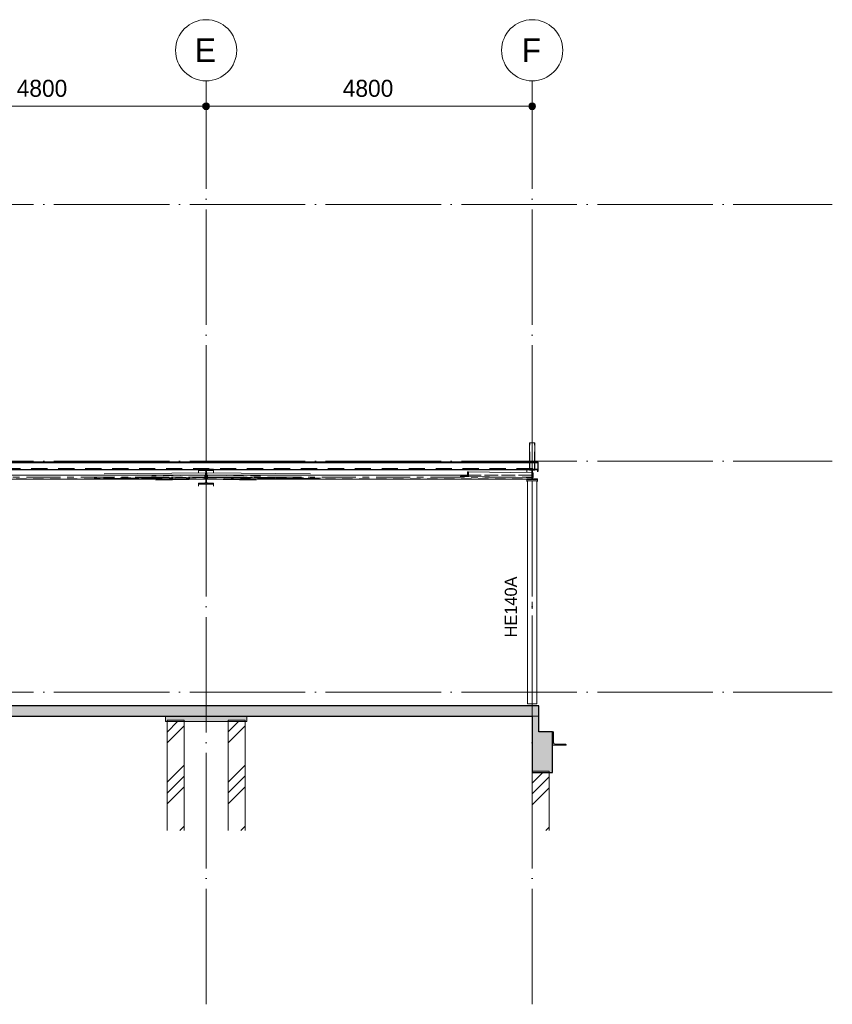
# Model space of a CAD drawing. Header units: millimetres. Extents: x -1359 to 538036, y -4592 to 9900.
# Tile 9 of 43: x 122234 to 134196, y -4592 to 9900. Entities that reach past the tile are written whole.
import ezdxf

# ---------------------------------------------------------------- set-up
doc = ezdxf.new("R2010")
doc.units = ezdxf.units.MM
for name, pattern in [('Overhead', [396.875, 238.125, -158.75]), ('WSP_hartlijn', [800, 500, -100, 100, -100]), ('WSP_hhidden', [250, 150, -100]), ('WSP_stramienlijn', [2000, 1700, -150, 0, -150])]:
    doc.linetypes.add(name, pattern=pattern)
for name, color, linetype, lineweight in [('00_algemeen - 0_18mm', 1, 'Continuous', 13), ('00_algemeen - hartlijn', 7, 'WSP_hartlijn', 13), ('00_algemeen - hhidden - 0_13mm', 7, 'WSP_hhidden', 13), ('00_algemeen - overhead', 7, 'Overhead', 13), ('00_maatvoering', 8, 'Continuous', 13), ('00_maatvoering-100', 8, 'Continuous', 13), ('07_stramien', 4, 'Continuous', 13), ('07_stramien - levels', 7, 'Continuous', 13), ('16_funderingsconstructies', 2, 'Continuous', 18), ('16_funderingsconstructies - voeten en balken -cut-', 3, 'Continuous', 25), ('17_paalfunderingen - prefab', 2, 'Continuous', 18), ('23_vloeren', 2, 'Continuous', 18), ('23_vloeren - hatch', 1, 'Continuous', 18), ('23_vloeren -cut-', 3, 'Continuous', 25), ('28_hoofddraagconstructies - kolommen en liggers', 1, 'Continuous', 13), ('28_hoofddraagconstructies - kolommen en liggers - staal', 1, 'Continuous', 13), ('28_hoofddraagconstructies - kolommen en liggers - staal -cut-', 2, 'Continuous', 13), ('28_hoofddraagconstructies - tags', 7, 'Continuous', 18)]:
    doc.layers.add(name, color=color, linetype=linetype, lineweight=lineweight)
doc.layers.add('16_funderingsconstructies - voeten en balken', color=2, linetype='Continuous')
doc.styles.add('Revittext', font='txt', dxfattribs={"height": 250})
doc.styles.add('Revittext_1', font='txt', dxfattribs={"height": 180})
doc.styles.add('Revittext_2', font='txt', dxfattribs={"height": 350})
doc.dimstyles.new('WSP_25_-_transparant', dxfattribs={"dimscale": 304.8, "dimtxt": 252.223969, "dimasz": 1.312336, "dimexe": 0.656168, "dimexo": 0.0625, "dimgap": 0.213255, "dimtad": 1, "dimdec": 0, "dimzin": 0, "dimdsep": 46, "dimtxsty": 'Revittext', "dimblk1": 'DOTSMALL', "dimblk2": 'DOTSMALL', "dimsah": 1, "dimcen": 0.09, "dimdle": 0.656168, "dimazin": 0, "dimtfac": 1, "dimtdec": 4, "dimtix": 1, "dimtmove": 0, "dimatfit": 3, "dimfxl": 0.656168, "dimfxlon": 1, "dimtvp": 1, "dimtolj": 1, "dimtzin": 0, "dimarcsym": 2})
pattern_1 = [(45, (9142.7, 0), (-449.013, 449.013), []), (45, (9301.45, 0), (0, 898.026), []), (45, (8983.95, 0), (0, 898.026), [])]

# ---------------------------------------------------------------- blocks, each defined once
blk = doc.blocks.new('28_WSP_SC_staal - HE v21-0 - HE140A - S235-1325940-as 6')
at = {"layer": '00_algemeen - hartlijn'}
blk.add_line((29000, -170), (29000, 3115), dxfattribs=at)
blk = doc.blocks.new('17_WSP_FD_prefab - fundatiepaal v18-0 - 250x250-V31-as 6')
at = {"layer": '16_funderingsconstructies', "lineweight": 13}
h = blk.add_hatch(dxfattribs=at)
h.set_pattern_fill('FP_1', color=50, style=0, pattern_type=2)
h.set_pattern_definition(pattern_1)
h.paths.add_polyline_path([(24775, -2034), (24775, -430), (24525, -430), (24525, -2034)])
at = {"layer": '16_funderingsconstructies', "color": 135, "lineweight": 13}
for p, q in [((24525, -430), (24525, -410)), ((24775, -410), (24525, -410)), ((24775, -410), (24775, -430))]:
    blk.add_line(p, q, dxfattribs=at)
at = {"layer": '17_paalfunderingen - prefab', "color": 55}
for p, q in [((24525, -2034), (24525, -430)), ((24775, -430), (24775, -2034))]:
    blk.add_line(p, q, dxfattribs=at)
blk = doc.blocks.new('17_WSP_FD_prefab - fundatiepaal v18-0 - 250x250-V32-as 6')
at = {"layer": '16_funderingsconstructies', "lineweight": 13}
h = blk.add_hatch(dxfattribs=at)
h.set_pattern_fill('FP_1', color=50, style=0, pattern_type=2)
h.set_pattern_definition(pattern_1)
h.paths.add_polyline_path([(23875, -2034), (23875, -430), (23625, -430), (23625, -2034)])
at = {"layer": '16_funderingsconstructies', "color": 135, "lineweight": 13}
for p, q in [((23625, -430), (23625, -410)), ((23875, -410), (23625, -410)), ((23875, -410), (23875, -430))]:
    blk.add_line(p, q, dxfattribs=at)
at = {"layer": '17_paalfunderingen - prefab', "color": 55}
for p, q in [((23625, -2034), (23625, -430)), ((23875, -430), (23875, -2034))]:
    blk.add_line(p, q, dxfattribs=at)
blk = doc.blocks.new('17_WSP_FD_prefab - fundatiepaal v18-0 - 250x250-V34-as 6')
at = {"layer": '16_funderingsconstructies', "lineweight": 13}
h = blk.add_hatch(dxfattribs=at)
h.set_pattern_fill('FP_1', color=50, style=0, pattern_type=2)
h.set_pattern_definition(pattern_1)
h.paths.add_polyline_path([(29100, -2034), (29250, -2034), (29250, -1180), (29000, -1180), (29000, -2034)])
at = {"layer": '16_funderingsconstructies', "color": 135, "lineweight": 13}
for q in [(29000, -1160), (29250, -1180)]:
    blk.add_line((29250, -1160), q, dxfattribs=at)
at = {"layer": '17_paalfunderingen - prefab', "color": 55}
for p, q in [((29000, -2034), (29000, -1180)), ((29250, -1180), (29250, -2034))]:
    blk.add_line(p, q, dxfattribs=at)
blk = doc.blocks.new('28_WSP_SF_staal - RHS v18-0 - SHSC 60x60x4 - S275-1328984-as 6')
at = {"layer": '00_algemeen - hartlijn'}
for p, q in [((19404, 3168), (19407, 3168)), ((19954, 3168), (24152, 3168)), ((24185, 3168), (24195, 3168))]:
    blk.add_line(p, q, dxfattribs=at)
at = {"layer": '00_algemeen - hhidden - 0_13mm'}
for p, q in [((19404, 3194), (19408, 3194)), ((20379, 3194), (24195, 3194)), ((19404, 3142), (24195, 3142))]:
    blk.add_line(p, q, dxfattribs=at)
at = {"layer": '28_hoofddraagconstructies - kolommen en liggers', "linetype": 'WSP_hhidden'}
for p, q in [((19404, 3198), (19400, 3198)), ((19400, 3190), (19400, 3198)), ((19400, 3194), (19404, 3194)), ((19400, 3146), (19400, 3190)), ((20379, 3198), (19408, 3198)), ((19408, 3194), (20379, 3194)), ((24200, 3198), (24195, 3198)), ((24195, 3194), (24200, 3194)), ((24200, 3198), (24200, 3190)), ((24200, 3190), (24200, 3146)), ((19400, 3168), (19404, 3168)), ((19400, 3138), (19400, 3146)), ((19400, 3142), (19404, 3142)), ((19400, 3138), (19404, 3138)), ((19407, 3168), (19832, 3168)), ((19837, 3168), (19948, 3168)), ((24152, 3168), (24185, 3168)), ((24195, 3168), (24199, 3168)), ((24195, 3142), (24200, 3142)), ((24195, 3138), (24200, 3138)), ((24200, 3146), (24200, 3138))]:
    blk.add_line(p, q, dxfattribs=at)
at = {"layer": '28_hoofddraagconstructies - kolommen en liggers - staal'}
for p, q in [((19408, 3198), (19404, 3198)), ((24169, 3198), (20379, 3198)), ((24195, 3198), (24171, 3198)), ((19404, 3138), (24195, 3138))]:
    blk.add_line(p, q, dxfattribs=at)
blk = doc.blocks.new('28_WSP_SF_staal - RHS v18-0 - SHSC 60x60x4 - S275-V37-as 6')
at = {"layer": '00_algemeen - hartlijn'}
blk.add_line((24302, 3168), (28479, 3168), dxfattribs=at)
at = {"layer": '00_algemeen - hhidden - 0_13mm'}
for p, q in [((24205, 3194), (28050, 3194)), ((24205, 3142), (28989, 3142))]:
    blk.add_line(p, q, dxfattribs=at)
at = {"layer": '28_hoofddraagconstructies - kolommen en liggers', "linetype": 'WSP_hhidden'}
for p, q in [((24205, 3198), (24200, 3198)), ((24200, 3190), (24200, 3198)), ((24200, 3194), (24205, 3194)), ((24200, 3146), (24200, 3190)), ((29000, 3198), (28050, 3198)), ((28050, 3194), (29000, 3194)), ((29000, 3198), (29000, 3190)), ((29000, 3190), (29000, 3146)), ((24200, 3138), (24200, 3146)), ((24200, 3142), (24205, 3142)), ((24200, 3138), (24205, 3138)), ((24201, 3168), (24302, 3168)), ((28485, 3168), (28596, 3168)), ((28602, 3168), (29000, 3168)), ((28920, 3138), (29000, 3138)), ((28989, 3142), (29000, 3142)), ((29000, 3146), (29000, 3138))]:
    blk.add_line(p, q, dxfattribs=at)
at = {"layer": '28_hoofddraagconstructies - kolommen en liggers - staal'}
for p, q in [((24229, 3198), (24205, 3198)), ((28050, 3198), (24231, 3198)), ((24205, 3138), (28920, 3138))]:
    blk.add_line(p, q, dxfattribs=at)
blk = doc.blocks.new('28_WSP_SF_staal - HFL v21-0 - Lequ 70x70x7-1325708-as 6')
at = {"layer": '28_hoofddraagconstructies - kolommen en liggers', "linetype": 'WSP_hhidden'}
blk.add_hatch(color=256, dxfattribs=at).paths.add_polyline_path([(27955, 3176), (28063, 3176), (28061, 3246), (28055, 3246), (28049, 3242), (28049, 3189), (28046, 3186), (28041, 3184), (28036, 3183), (27948, 3182), (27945, 3179), (27945, 3176)])
for p, q in [((28997, 3232), (29003, 3232)), ((28913, 3162), (28970, 3161)), ((29003, 3162), (28970, 3161)), ((28997, 3162), (29003, 3162))]:
    blk.add_line(p, q, dxfattribs=at)
at = {"layer": '28_hoofddraagconstructies - kolommen en liggers - staal'}
for p, q in [((28061, 3246), (28997, 3232)), ((29003, 3232), (29012, 3232)), ((29012, 3232), (29012, 3162)), ((27945, 3176), (28913, 3162)), ((28063, 3176), (28997, 3162)), ((29011, 3162), (29003, 3162)), ((29003, 3162), (29012, 3162))]:
    blk.add_line(p, q, dxfattribs=at)
at = {"layer": '28_hoofddraagconstructies - kolommen en liggers - staal -cut-'}
for p, q in [((28049, 3242), (28050, 3192)), ((28061, 3246), (28056, 3246)), ((28063, 3176), (28061, 3246)), ((27945, 3179), (27945, 3176)), ((27945, 3176), (28063, 3176)), ((28036, 3183), (27953, 3183))]:
    blk.add_line(p, q, dxfattribs=at)
at = {"layer": '28_hoofddraagconstructies - kolommen en liggers - staal -cut-', "flags": 128}
for points in [[(28050, 3192), (28050, 3190), (28049, 3189), (28048, 3187), (28046, 3186), (28044, 3185), (28041, 3184), (28038, 3183), (28036, 3183)], [(28056, 3246), (28055, 3246), (28054, 3246), (28052, 3245), (28051, 3245), (28050, 3244), (28050, 3243), (28049, 3242), (28049, 3242)], [(27953, 3183), (27951, 3183), (27950, 3183), (27948, 3182), (27947, 3182), (27946, 3181), (27946, 3180), (27945, 3179), (27945, 3179)]]:
    blk.add_lwpolyline(points, dxfattribs=at)
blk = doc.blocks.new('28_WSP_SC_staal - RHS v18-0 - SHSC 80x80x4 - S275-1327902-as 6')
at = {"layer": '00_algemeen - hartlijn'}
blk.add_line((29000, 3389), (29000, 3670), dxfattribs=at)
at = {"layer": '00_algemeen - hhidden - 0_13mm'}
for p, q in [((28964, 3389), (28964, 3670)), ((29036, 3389), (29036, 3670))]:
    blk.add_line(p, q, dxfattribs=at)
at = {"layer": '28_hoofddraagconstructies - kolommen en liggers', "linetype": 'WSP_hhidden'}
for p, q in [((28964, 3269), (28964, 3389)), ((29000, 3269), (29000, 3389)), ((29036, 3269), (29036, 3389))]:
    blk.add_line(p, q, dxfattribs=at)
blk = doc.blocks.new('28_WSP_SF_staal - HFL v21-0 - Lequ 70x70x7-1325706-as 6')
at = {"layer": '28_hoofddraagconstructies - kolommen en liggers', "linetype": 'WSP_hhidden'}
for p, q in [((24192, 3231), (24191, 3231)), ((24208, 3231), (24193, 3231)), ((24206, 3226), (24206, 3177)), ((24209, 3231), (24208, 3231)), ((24209, 3161), (24209, 3231)), ((24091, 3168), (22554, 3153)), ((24147, 3162), (22568, 3146)), ((24208, 3161), (22726, 3146)), ((24133, 3168), (24102, 3168)), ((24202, 3168), (24185, 3169)), ((24185, 3162), (24193, 3161)), ((24193, 3161), (24209, 3161))]:
    blk.add_line(p, q, dxfattribs=at)
for centre, major_axis, start_param, end_param in [((24208, 3226), (-0.04, 4.5), 0, 1.548526), ((24202, 3177), (-0.09, 9), 3.381122, 4.004671), ((24202, 3177), (-0.09, 9), 4.045666, 4.690119)]:
    blk.add_ellipse(centre, major_axis=major_axis, ratio=0.442926, start_param=start_param, end_param=end_param, dxfattribs=at)
at = {"layer": '28_hoofddraagconstructies - kolommen en liggers - staal'}
for p, q in [((24191, 3231), (22699, 3216)), ((24193, 3231), (24192, 3231)), ((24180, 3169), (24133, 3168)), ((24178, 3162), (24147, 3162)), ((24178, 3164), (24178, 3162)), ((24178, 3162), (24185, 3162)), ((24185, 3169), (24180, 3169))]:
    blk.add_line(p, q, dxfattribs=at)
blk.add_ellipse((24180, 3164), major_axis=(-0.04, 4.5), ratio=0.442926, start_param=0, end_param=1.548526, dxfattribs=at)
blk = doc.blocks.new('28_WSP_SF_staal - HFL v21-0 - Lequ 70x70x7-1325703-as 6')
at = {"layer": '28_hoofddraagconstructies - kolommen en liggers', "linetype": 'WSP_hhidden'}
for p, q in [((24191, 3198), (24191, 3161)), ((24194, 3177), (24194, 3198)), ((24205, 3231), (24195, 3231)), ((24191, 3161), (24205, 3162)), ((24196, 3161), (24192, 3161)), ((24971, 3153), (24197, 3161)), ((24205, 3169), (24198, 3169)), ((25869, 3146), (24308, 3162)), ((24353, 3168), (24322, 3168)), ((25882, 3153), (24363, 3168)), ((25712, 3146), (24978, 3153))]:
    blk.add_line(p, q, dxfattribs=at)
for start_param, end_param in [(1.593117, 2.255876), (2.296493, 2.902114)]:
    blk.add_ellipse((24198, 3178), major_axis=(0.09, 9), ratio=0.447053, start_param=start_param, end_param=end_param, dxfattribs=at)
at = {"layer": '28_hoofddraagconstructies - kolommen en liggers - staal'}
for p, q in [((24192, 3231), (24191, 3231)), ((24191, 3231), (24191, 3198)), ((24195, 3231), (24192, 3231)), ((24193, 3231), (24192, 3231)), ((24194, 3198), (24194, 3227)), ((25739, 3216), (24205, 3231)), ((24220, 3169), (24205, 3169)), ((24205, 3162), (24222, 3162)), ((24322, 3168), (24221, 3169)), ((24222, 3162), (24222, 3165)), ((24308, 3162), (24222, 3162))]:
    blk.add_line(p, q, dxfattribs=at)
for centre in [(24192, 3227), (24220, 3165)]:
    blk.add_ellipse(centre, major_axis=(0.04, 4.5), ratio=0.447053, start_param=4.73471, end_param=6.283185, dxfattribs=at)
blk = doc.blocks.new('28_WSP_SF_staal - RHS v18-0 - SHSC 60x60x4 - S275-1332421-as 6')
at = {"layer": '28_hoofddraagconstructies - kolommen en liggers', "linetype": 'WSP_hhidden'}
for p, q in [((23966, 3194), (23399, 3183)), ((24167, 3198), (23971, 3194)), ((24179, 3190), (24179, 3146)), ((24182, 3146), (24182, 3190)), ((24184, 3194), (24197, 3194)), ((24197, 3198), (24191, 3198)), ((24216, 3198), (24202, 3198)), ((24202, 3194), (24216, 3194)), ((23530, 3156), (23407, 3153)), ((24155, 3168), (23538, 3156)), ((24179, 3168), (24160, 3168)), ((24198, 3142), (24184, 3142)), ((24184, 3138), (24198, 3138)), ((24195, 3137), (24205, 3138)), ((24216, 3142), (24203, 3142)), ((24203, 3138), (24205, 3138)), ((24218, 3146), (24218, 3146)), ((24221, 3146), (24221, 3146))]:
    blk.add_line(p, q, dxfattribs=at)
for centre, major_axis, start_param, end_param in [((24184, 3190), (-0.16, 8), 0.757166, 1.542564), ((24184, 3190), (-0.16, 8), 0, 0.757156), ((24184, 3190), (-0.08, 4), 6.254953, 7.825749), ((24216, 3190), (-0.16, 8), 4.707668, 6.254953), ((24216, 3190), (-0.08, 4), 4.73118, 6.254953), ((24184, 3146), (-0.16, 8), 1.542564, 2.327962), ((24184, 3146), (-0.16, 8), 2.327972, 3.11336), ((24184, 3146), (-0.08, 4), 1.542564, 3.11336), ((24216, 3146), (-0.08, 4), 3.141593, 4.273767), ((24216, 3146), (-0.16, 8), 3.141593, 4.11099), ((24216, 3146), (-0.08, 4), 4.658492, 4.684157), ((24216, 3146), (-0.16, 8), 4.170095, 4.595242), ((24216, 3146), (-0.16, 8), 4.664057, 4.684157)]:
    blk.add_ellipse(centre, major_axis=major_axis, ratio=0.706966, start_param=start_param, end_param=end_param, dxfattribs=at)
at = {"layer": '28_hoofddraagconstructies - kolommen en liggers - staal'}
for p, q in [((24184, 3198), (24169, 3198)), ((24191, 3198), (24184, 3198)), ((23461, 3123), (24195, 3137)), ((24205, 3138), (24216, 3138)), ((24205, 3138), (24215, 3138))]:
    blk.add_line(p, q, dxfattribs=at)
blk.add_ellipse((24184, 3190), major_axis=(-0.16, 8), ratio=0.706966, start_param=6.254953, end_param=6.283185, dxfattribs=at)
blk = doc.blocks.new('28_WSP_SF_staal - RHS v18-0 - SHSC 60x60x4 - S275-1332407-as 6')
at = {"layer": '28_hoofddraagconstructies - kolommen en liggers', "linetype": 'WSP_hhidden'}
for p, q in [((24198, 3198), (24184, 3198)), ((24184, 3194), (24198, 3194)), ((24208, 3198), (24203, 3198)), ((24203, 3194), (24216, 3194)), ((24218, 3190), (24218, 3146)), ((24221, 3146), (24221, 3190)), ((24429, 3194), (24233, 3198)), ((25001, 3183), (24434, 3194)), ((24179, 3146), (24179, 3146)), ((24182, 3146), (24182, 3146)), ((24197, 3142), (24184, 3142)), ((24195, 3138), (24205, 3137)), ((24195, 3138), (24197, 3138)), ((24216, 3142), (24202, 3142)), ((24202, 3138), (24216, 3138)), ((24221, 3168), (24240, 3168)), ((24245, 3168), (24814, 3157)), ((24823, 3156), (24993, 3153))]:
    blk.add_line(p, q, dxfattribs=at)
for centre, major_axis, start_param, end_param in [((24184, 3190), (0.16, 8), 0.994131, 1.411872), ((24184, 3190), (0.16, 8), 1.473832, 1.531662), ((24184, 3190), (0.16, 8), 0.028232, 0.930208), ((24184, 3190), (0.08, 4), 0.028232, 1.016403), ((24184, 3190), (0.08, 4), 1.390283, 1.464295), ((24216, 3190), (0.08, 4), 4.740621, 6.311418), ((24216, 3190), (0.16, 8), 5.787829, 6.049618), ((24216, 3190), (0.16, 8), 5.526019, 5.787819), ((24216, 3190), (0.16, 8), 5.26422, 5.526019), ((24216, 3190), (0.16, 8), 5.002421, 5.26422), ((24216, 3190), (0.16, 8), 4.740621, 5.002421), ((24184, 3146), (0.16, 8), 1.599029, 3.141593), ((24184, 3146), (0.08, 4), 1.599029, 2.908026), ((24216, 3146), (0.08, 4), 3.169825, 4.740621), ((24216, 3146), (0.16, 8), 3.169825, 3.431615), ((24216, 3146), (0.16, 8), 3.431624, 3.693414), ((24216, 3146), (0.16, 8), 3.693424, 4.217022), ((24216, 3146), (0.16, 8), 4.217023, 4.478822), ((24216, 3146), (0.16, 8), 4.478822, 4.740621)]:
    blk.add_ellipse(centre, major_axis=major_axis, ratio=0.706966, start_param=start_param, end_param=end_param, dxfattribs=at)
at = {"layer": '28_hoofddraagconstructies - kolommen en liggers - staal'}
for p, q in [((24216, 3198), (24208, 3198)), ((24231, 3198), (24216, 3198)), ((24184, 3138), (24195, 3138)), ((24185, 3138), (24195, 3138)), ((24205, 3137), (24939, 3123))]:
    blk.add_line(p, q, dxfattribs=at)
for start_param, end_param in [(6.049627, 6.246143), (0, 0.028232)]:
    blk.add_ellipse((24216, 3190), major_axis=(0.16, 8), ratio=0.706966, start_param=start_param, end_param=end_param, dxfattribs=at)
blk = doc.blocks.new('Grid - Stramienbol 9_0mm-3500-as 6')
at = {"layer": '07_stramien'}
blk.add_circle((5000, 9450), 450, dxfattribs=at)
blk = doc.blocks.new('DIMBLOCK24-as 6')
at = {"layer": '00_maatvoering-100'}
h = blk.add_hatch(color=256, dxfattribs=at)
edge = h.paths.add_edge_path()
edge.add_arc((120178, 8626), 50, 0, 360)
h = blk.add_hatch(color=256, dxfattribs=at)
edge = h.paths.add_edge_path()
edge.add_arc((124978, 8626), 50, 0, 360)
for p, q in [((120178, 8826), (120178, 8426)), ((120178, 8626), (120178, 8826)), ((124978, 8826), (124978, 8426)), ((124978, 8626), (124978, 8826)), ((120178, 8626), (124978, 8626))]:
    blk.add_line(p, q, dxfattribs=at)
for centre in [(120178, 8626), (124978, 8626)]:
    blk.add_circle(centre, 50, dxfattribs=at)
at = {"layer": '00_maatvoering-100', "color": 0, "insert": (122190, 9015), "char_height": 250, "width": 931.29, "attachment_point": 1, "line_spacing_factor": 0.931288, "style": 'Revittext'}
blk.add_mtext('4800', dxfattribs=at)
blk = doc.blocks.new('_DotSmall')
at = {"color": 0, "linetype": 'ByBlock', "const_width": 0.5}
blk.add_lwpolyline([(-0.0625, 0, 1), (0.0625, 0, 1)], format="xyb", close=True, dxfattribs=at)
blk = doc.blocks.new('DIMBLOCK25-as 6')
at = {"layer": '00_maatvoering-100'}
h = blk.add_hatch(color=256, dxfattribs=at)
edge = h.paths.add_edge_path()
edge.add_arc((124978, 8626), 50, 0, 360)
h = blk.add_hatch(color=256, dxfattribs=at)
edge = h.paths.add_edge_path()
edge.add_arc((129778, 8626), 50, 0, 360)
for p, q in [((124978, 8826), (124978, 8426)), ((124978, 8626), (124978, 8826)), ((129778, 8826), (129778, 8426)), ((129778, 8626), (129778, 8826)), ((124978, 8626), (129778, 8626))]:
    blk.add_line(p, q, dxfattribs=at)
for centre in [(124978, 8626), (129778, 8626)]:
    blk.add_circle(centre, 50, dxfattribs=at)
at = {"layer": '00_maatvoering-100', "color": 0, "insert": (126990, 9015), "char_height": 250, "width": 931.29, "attachment_point": 1, "line_spacing_factor": 0.931288, "style": 'Revittext'}
blk.add_mtext('4800', dxfattribs=at)

msp = doc.modelspace()

# ---------------------------------------------------------------- hatches: boundary and pattern name
at = {"layer": '16_funderingsconstructies - voeten en balken'}
for points in [[(124378.2, -430), (125578.2, -430), (125578.2, -350), (124378.2, -350)], [(130078.2, -1180), (130078.2, -580), (129878.2, -580), (129878.2, -350), (129778.2, -350), (129778.2, -1180)]]:
    msp.add_hatch(color=90, dxfattribs=at).paths.add_polyline_path(points)
at = {"layer": '23_vloeren - hatch'}
msp.add_hatch(color=10, dxfattribs=at).paths.add_polyline_path([(129778.2, -350), (129878.2, -350), (129878.2, -200), (110478.2, -200), (110478.2, -350), (127919.6, -350)])
at = {"layer": '28_hoofddraagconstructies - kolommen en liggers - staal'}
for points in [[(124868.2, 3063), (125088.2, 3063), (125088.2, 3079), (124997, 3079.4), (124989.7, 3082.9), (124984.7, 3089.2), (124983, 3097), (124983.4, 3253), (124986.9, 3260.3), (124993.2, 3265.3), (125001, 3267), (125088.2, 3267), (125088.2, 3283), (124868.2, 3283), (124868.2, 3267), (124959.5, 3266.6), (124966.7, 3263.1), (124971.7, 3256.8), (124973.5, 3249), (124973, 3093), (124969.5, 3085.8), (124963.3, 3080.8), (124955.5, 3079), (124868.2, 3079)], [(129698.2, 3131), (129858.2, 3131), (129858.2, 3140), (129792.9, 3140.4), (129786.9, 3143.3), (129782.7, 3148.5), (129781.2, 3155), (129781.6, 3262.4), (129784.5, 3268.4), (129789.7, 3272.6), (129796.2, 3274), (129858.2, 3274), (129858.2, 3283), (129698.2, 3283), (129698.2, 3274), (129763.5, 3273.7), (129769.6, 3270.8), (129773.7, 3265.5), (129775.2, 3259), (129774.8, 3151.7), (129771.9, 3145.7), (129766.7, 3141.5), (129760.2, 3140), (129698.2, 3140)], [(130278.2, -780), (130278.2, -773), (130275.6, -766.6), (130269.2, -764), (130112.2, -764), (130099.5, -758.7), (130094.2, -746), (130094.2, -589), (130091.6, -582.6), (130085.2, -580), (130078.2, -580), (130078.2, -780)]]:
    msp.add_hatch(color=256, dxfattribs=at).paths.add_polyline_path(points)

# ---------------------------------------------------------------- linework, layer by layer
at = {"layer": '00_algemeen - 0_18mm'}
msp.add_line((110498.2, 3378.3), (129868.2, 3378.3), dxfattribs=at)
at = {"layer": '00_algemeen - overhead'}
msp.add_line((110498.2, 3291.9), (129868.2, 3291.9), dxfattribs=at)
at = {"layer": '07_stramien', "linetype": 'WSP_stramienlijn'}
for p, q in [((124978.2, -4592.4), (124978.2, 9000)), ((129778.2, -4592.4), (129778.2, 9000))]:
    msp.add_line(p, q, dxfattribs=at)
at = {"layer": '07_stramien - levels', "linetype": 'WSP_stramienlijn'}
for p, q in [((100735.9, 7180), (134196.4, 7180)), ((100735.9, 3400), (134196.4, 3400)), ((100735.9, 0), (134196.4, 0))]:
    msp.add_line(p, q, dxfattribs=at)
at = {"layer": '16_funderingsconstructies - voeten en balken', "color": 55, "lineweight": 18}
for p, q in [((124378.2, -350), (124378.2, -430)), ((125578.2, -430), (124378.2, -430)), ((125578.2, -430), (125578.2, -350)), ((129878.2, -350), (129778.2, -350))]:
    msp.add_line(p, q, dxfattribs=at)
at = {"layer": '16_funderingsconstructies - voeten en balken -cut-', "color": 8}
for p, q in [((129778.2, -350), (129778.2, -1180)), ((129878.2, -580), (129878.2, -350)), ((130078.2, -580), (129878.2, -580)), ((130078.2, -1180), (130078.2, -580)), ((129778.2, -1180), (130078.2, -1180))]:
    msp.add_line(p, q, dxfattribs=at)
at = {"layer": '23_vloeren'}
msp.add_line((129868.2, 3251.1), (129868.2, 3281.1), dxfattribs=at)
at = {"layer": '23_vloeren', "color": 55}
msp.add_line((129778.2, -350), (129878.2, -350), dxfattribs=at)
at = {"layer": '23_vloeren -cut-'}
for p, q in [((129868.2, 3389.1), (110498.2, 3389.1)), ((129868.2, 3281.1), (129868.2, 3389.1)), ((110498.2, 3281.1), (129868.2, 3281.1))]:
    msp.add_line(p, q, dxfattribs=at)
at = {"layer": '23_vloeren -cut-', "color": 8}
for p, q in [((129878.2, -200), (110478.2, -200)), ((129878.2, -350), (129878.2, -200)), ((110578.2, -350), (129778.2, -350))]:
    msp.add_line(p, q, dxfattribs=at)
at = {"layer": '28_hoofddraagconstructies - kolommen en liggers', "linetype": 'WSP_hhidden'}
for p, q in [((129738.2, 3389.1), (129738.2, 3268.9)), ((129818.2, 3268.9), (129818.2, 3389.1)), ((124983, 3249), (124983.4, 3253)), ((129746.2, 3268.9), (129738.2, 3268.9)), ((129810.2, 3268.9), (129746.2, 3268.9)), ((129818.2, 3268.9), (129810.2, 3268.9))]:
    msp.add_line(p, q, dxfattribs=at)
at = {"layer": '28_hoofddraagconstructies - kolommen en liggers', "linetype": 'WSP_hhidden', "flags": 128}
for points in [[(124971.7, 3256.8), (124973, 3253), (124973.3, 3251)], [(124985.6, 3258.4), (124986.9, 3260.3), (124989.7, 3263.1)], [(129769.6, 3270.8), (129771.9, 3268.4), (129773.7, 3265.5), (129774.8, 3262.4), (129775.2, 3259)], [(129782.7, 3265.5), (129784.5, 3268.4), (129786.9, 3270.8)]]:
    msp.add_lwpolyline(points, dxfattribs=at)
at = {"layer": '28_hoofddraagconstructies - kolommen en liggers - staal'}
for p, q in [((129738.2, 3670.1), (129738.2, 3389.1)), ((129738.2, 3670.1), (129746.2, 3670.1)), ((129746.2, 3670.1), (129810.2, 3670.1)), ((129810.2, 3670.1), (129818.2, 3670.1)), ((129818.2, 3389.1), (129818.2, 3670.1)), ((124868.2, 3237.1), (124868.2, 3267)), ((125088.2, 3237.1), (125088.2, 3267)), ((129698.2, 3244.1), (129698.2, 3274)), ((129858.2, 3244.1), (129858.2, 3274)), ((124868.2, 3033), (124868.2, 3063)), ((125088.2, 3033), (125088.2, 3063)), ((129698.2, 3101.1), (129698.2, 3131)), ((129708.2, 3114.7), (129848.2, 3114.7)), ((129708.2, -170), (129708.2, 3114.7)), ((129848.2, 3114.7), (129848.2, -170)), ((129858.2, 3101.1), (129858.2, 3131)), ((129848.2, -170), (129708.2, -170))]:
    msp.add_line(p, q, dxfattribs=at)
at = {"layer": '28_hoofddraagconstructies - kolommen en liggers - staal -cut-'}
for p, q in [((124868.2, 3283), (124868.2, 3281.1)), ((125088.2, 3283), (124868.2, 3283)), ((124868.2, 3281.1), (124868.2, 3267)), ((124868.2, 3267), (124955.5, 3267)), ((124973.4, 3251), (124973.5, 3249)), ((124973.5, 3249), (124973.5, 3097)), ((124983, 3097), (124983, 3249)), ((125001, 3267), (125088.2, 3267)), ((125088.2, 3281.1), (125088.2, 3283)), ((125088.2, 3267), (125088.2, 3281.1)), ((129698.2, 3283), (129698.2, 3281.1)), ((129858.2, 3283), (129698.2, 3283)), ((129698.2, 3281.1), (129698.2, 3274)), ((129698.2, 3274), (129760.2, 3274)), ((129775.2, 3259), (129775.2, 3155)), ((129781.2, 3155), (129781.2, 3259)), ((129796.2, 3274), (129858.2, 3274)), ((129858.2, 3274), (129858.2, 3283)), ((124955.5, 3079), (124868.2, 3079)), ((124868.2, 3079), (124868.2, 3063)), ((124868.2, 3063), (125088.2, 3063)), ((125088.2, 3079), (125001, 3079)), ((125088.2, 3063), (125088.2, 3079)), ((129760.2, 3140), (129698.2, 3140)), ((129698.2, 3140), (129698.2, 3131)), ((129698.2, 3131), (129858.2, 3131)), ((129858.2, 3140), (129796.2, 3140)), ((129858.2, 3131), (129858.2, 3140)), ((130085.2, -580), (130078.2, -580)), ((130078.2, -580), (130078.2, -780)), ((130094.2, -746), (130094.2, -589)), ((130078.2, -780), (130278.2, -780)), ((130269.2, -764), (130112.2, -764)), ((130278.2, -780), (130278.2, -773))]:
    msp.add_line(p, q, dxfattribs=at)
at = {"layer": '28_hoofddraagconstructies - kolommen en liggers - staal -cut-', "flags": 128}
for points in [[(124955.5, 3267), (124959.5, 3266.6), (124963.3, 3265.3), (124966.7, 3263.1), (124969.5, 3260.3), (124971.7, 3256.8)], [(124983.4, 3253), (124984.7, 3256.8), (124985.5, 3258.3)], [(124989.7, 3263.1), (124993.2, 3265.3), (124997, 3266.6), (125001, 3267)], [(129760.2, 3274), (129763.5, 3273.7), (129766.7, 3272.6), (129769.6, 3270.8)], [(129781.2, 3259), (129781.6, 3262.4), (129782.7, 3265.5)], [(129786.9, 3270.8), (129789.7, 3272.6), (129792.9, 3273.7), (129796.2, 3274)], [(124973.5, 3097), (124973, 3093), (124971.7, 3089.2), (124969.5, 3085.8), (124966.7, 3082.9), (124963.3, 3080.8), (124959.5, 3079.4), (124955.5, 3079)], [(125001, 3079), (124997, 3079.4), (124993.2, 3080.8), (124989.7, 3082.9), (124986.9, 3085.8), (124984.7, 3089.2), (124983.4, 3093), (124983, 3097)], [(129775.2, 3155), (129774.8, 3151.7), (129773.7, 3148.5), (129771.9, 3145.7), (129769.6, 3143.3), (129766.7, 3141.5), (129763.5, 3140.4), (129760.2, 3140)], [(129796.2, 3140), (129792.9, 3140.4), (129789.7, 3141.5), (129786.9, 3143.3), (129784.5, 3145.7), (129782.7, 3148.5), (129781.6, 3151.7), (129781.2, 3155)]]:
    msp.add_lwpolyline(points, dxfattribs=at)
at = {"layer": '28_hoofddraagconstructies - kolommen en liggers - staal -cut-'}
for centre, radius, start, end in [((130085.2, -589), 9, 0, 90), ((130112.2, -746), 18, 180, 270), ((130269.2, -773), 9, 0, 90)]:
    msp.add_arc(centre, radius, start, end, dxfattribs=at)

# ---------------------------------------------------------------- block references
at = {"layer": '00_algemeen - hartlijn'}
msp.add_blockref('28_WSP_SC_staal - HE v21-0 - HE140A - S235-1325940-as 6', (100778.2, 0), dxfattribs=at)
at = {"layer": '07_stramien'}
for p in [(119978.2, 0), (124778.2, 0)]:
    msp.add_blockref('Grid - Stramienbol 9_0mm-3500-as 6', p, dxfattribs=at)
at = {"layer": '16_funderingsconstructies', "color": 135, "lineweight": 13}
for name in ['17_WSP_FD_prefab - fundatiepaal v18-0 - 250x250-V32-as 6', '17_WSP_FD_prefab - fundatiepaal v18-0 - 250x250-V31-as 6', '17_WSP_FD_prefab - fundatiepaal v18-0 - 250x250-V34-as 6']:
    msp.add_blockref(name, (100778.2, 0), dxfattribs=at)
at = {"layer": '28_hoofddraagconstructies - kolommen en liggers', "linetype": 'WSP_hhidden'}
for name in ['28_WSP_SC_staal - RHS v18-0 - SHSC 80x80x4 - S275-1327902-as 6', '28_WSP_SF_staal - RHS v18-0 - SHSC 60x60x4 - S275-1328984-as 6', '28_WSP_SF_staal - HFL v21-0 - Lequ 70x70x7-1325706-as 6', '28_WSP_SF_staal - RHS v18-0 - SHSC 60x60x4 - S275-1332421-as 6', '28_WSP_SF_staal - RHS v18-0 - SHSC 60x60x4 - S275-1332407-as 6', '28_WSP_SF_staal - HFL v21-0 - Lequ 70x70x7-1325703-as 6', '28_WSP_SF_staal - RHS v18-0 - SHSC 60x60x4 - S275-V37-as 6', '28_WSP_SF_staal - HFL v21-0 - Lequ 70x70x7-1325708-as 6']:
    msp.add_blockref(name, (100778.2, 0), dxfattribs=at)

# ---------------------------------------------------------------- texts
at = {"layer": '07_stramien', "char_height": 350, "attachment_point": 1, "style": 'Revittext_2'}
for s, insert, width in [('E', (124809.6, 9625.6), 400.844), ('F', (129622.6, 9625.6), 368.776)]:
    msp.add_mtext(s, dxfattribs=dict(at, insert=insert, width=width))
at = {"layer": '28_hoofddraagconstructies - tags', "lineweight": 13, "insert": (129374.3, 807.8), "char_height": 180, "width": 1122.362, "attachment_point": 1, "rotation": 90, "style": 'Revittext_1', "bg_fill": 3, "box_fill_scale": 1.25, "bg_fill_color": 256, "bg_fill_true_color": 13158600, "bg_fill_transparency": 0}
msp.add_mtext('HE140A', dxfattribs=at)

# ---------------------------------------------------------------- dimensions: what is measured, and where the dimension line sits
at = {"layer": '00_maatvoering'}
for base, p1, p2, picture, middle in [((124978.2, 8626), (120178.2, 8826), (124978.2, 8826), 'DIMBLOCK24-as 6', (122578.2, 8818.6)), ((129778.2, 8626), (124978.2, 8826), (129778.2, 8826), 'DIMBLOCK25-as 6', (127378.2, 8818.6))]:
    dim = msp.add_linear_dim(base=base, p1=p1, p2=p2, dimstyle='WSP_25_-_transparant', override={"dimpost": '<>', "dimfxl": 4800}, dxfattribs=at)
    dim.commit()
    dim.dimension.update_dxf_attribs({"geometry": picture, "text_midpoint": middle})

doc.saveas('drawing.dxf')
